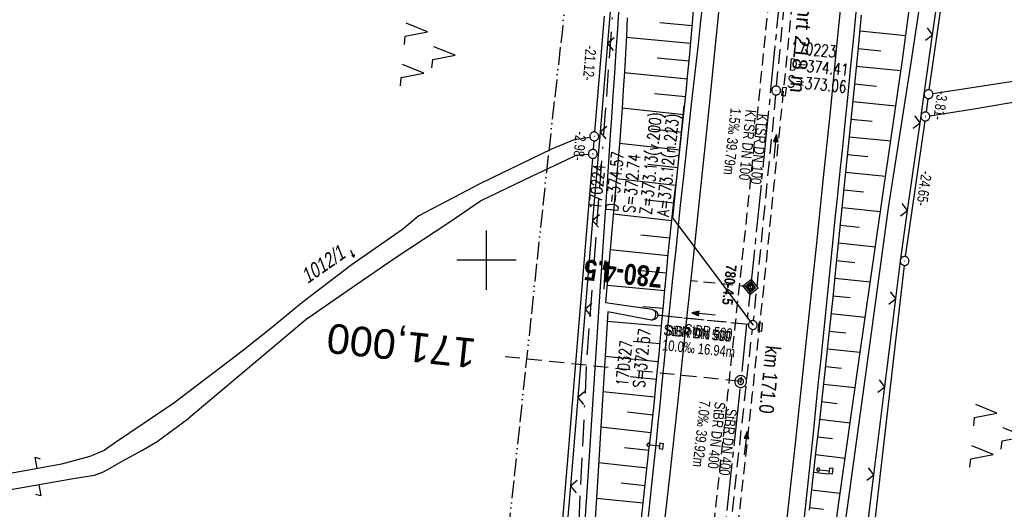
# Model space of a CAD drawing. Extents: x 509531 to 509917, y 454649 to 455599.
# Tile 15 of 26: x 509621 to 509787, y 455158 to 455241. Entities that reach past the tile are written whole.
import ezdxf
from ezdxf.enums import TextEntityAlignment as Align

# ---------------------------------------------------------------- set-up
doc = ezdxf.new("R2010")
doc.units = 0
doc.header["$LTSCALE"] = 10
doc.header["$MEASUREMENT"] = 0
for name, pattern in [('ACAD_ISO13W100', [36, 12, -3, 12, -3, 0, -3, 0, -3]), ('ACAD_ISO16W100', [73, 15, -6.5, 15, -6.5, 15, -7, 1, -7]), ('ACHSE', [5.5, 4, -0.5, 0.5, -0.5]), ('AUSGEZOGEN', [0]), ('LT00', [0]), ('LT03', [0.5, 0.3, -0.2]), ('LT11', [0.3, 0.2, -0.1]), ('LT12', [0.4, 0.3, -0.1]), ('LT17', [0.15, 0.1, -0.05]), ('STRICHLINIE2', [0.375, 0.25, -0.125])]:
    doc.linetypes.add(name, pattern=pattern)
doc.layers.get('0').update_dxf_attribs({"linetype": 'LT00'})
for name, color, linetype in [('--EK_FBR', 1, 'LT00'), ('--EK_Halt-Pfeil', 4, 'LT00'), ('--EK_Haltung', 7, 'STRICHLINIE2'), ('--EK_Haltung-Text', 140, 'LT00'), ('--EK_Schacht-Text', 5, 'LT00'), ('--EK_ST-93-1', 30, 'LT17'), ('--EK_STATIONSZEICHEN', 19, 'LT00'), ('--EK_STATIONSZEICHEN_NR', 19, 'LT17'), ('--EL_DFK_AB_L', 21, 'LT00'), ('--EL_DFK_AB_P', 7, 'LT00'), ('--EL_Halt-Pfeil', 4, 'LT00'), ('--EL_Haltung', 182, 'STRICHLINIE2'), ('--EL_Haltung-Text', 182, 'LT00'), ('-AX-093', 35, 'ACHSE'), ('-ST-93-1', 250, 'LT00'), ('-ST-93-5', 250, 'LT00'), ('-STATIONSZEICHEN', 19, 'LT00'), ('-STATIONZEICHEN_NR', 19, 'LT00'), ('ABSTAND', 8, 'LT00'), ('BAB-KABEL', 220, 'ACAD_ISO16W100'), ('DFK_AB_L', 21, 'LT00'), ('DFK_AB_P', 7, 'LT00'), ('DFK_FLUR_NR', 250, 'LT00'), ('DFK_FLURNR_PFEIL', 250, 'LT00'), ('DFK_KATASTER', 250, 'LT00'), ('DFK_NUTZUNG', 250, 'LT00'), ('DL', 182, 'LT12'), ('DL_PFEIL', 201, 'LT00'), ('DL_TEXT', 182, 'LT00'), ('GASLTG', 250, 'ACAD_ISO13W100'), ('MITTELSTREIFEN-Ü_LINIE', 250, 'LT11'), ('MITTELSTREIFEN-Ü_TEXT', 11, 'LT03'), ('PFEIL', 140, 'AUSGEZOGEN'), ('V116_AFBR_BAB', 250, 'LT00'), ('V116_BOESCH', 250, 'LT00'), ('V116_BOSCHUNG', 250, 'LT00'), ('V116_GRABEN', 250, 'LT00'), ('V116_KA_PRUF', 182, 'LT00'), ('V116_LD_MARK', 250, 'LT00'), ('V116_RASTER', 250, 'LT00'), ('V116_SCHILD_K', 1, 'LT00'), ('V116_SINKK', 182, 'LT00'), ('V116_UK_DURCH', 182, 'LT00'), ('V116_ZAUN', 40, 'LT00')]:
    doc.layers.add(name, color=color, linetype=linetype)
doc.styles.add('Arial', font='ARIAL.TTF')
doc.styles.add('Arial Fett', font='txt', dxfattribs={"width": 0.8})
doc.styles.add('Beschrift', font='ARIAL.TTF')
doc.styles.add('Haltungsbeschriftung', font='ARIAL.TTF', dxfattribs={"width": 0.75})
doc.styles.add('Knoten', font='ARIALBD.TTF', dxfattribs={"width": 0.8, "height": 1.8})
doc.styles.add('schachtbeschriftung', font='romans.shx', dxfattribs={"width": 0.75, "height": 2})
doc.styles.get("Standard").update_dxf_attribs({"font": 'ARIAL.TTF'})

# ---------------------------------------------------------------- blocks, each defined once
blk = doc.blocks.new('SYMB7052')
at = {"color": 0, "linetype": 'ByBlock'}
blk.add_lwpolyline([(0, 0), (0, 0.196), (0.076, 0.156)], dxfattribs=at)
blk = doc.blocks.new('SYMB7060')
at = {"color": 0, "linetype": 'ByBlock'}
for p, q in [((-0.26, 0), (0, 0)), ((-0.08, 0.045), (0, 0)), ((0, 0), (-0.08, -0.045))]:
    blk.add_line(p, q, dxfattribs=at)
blk = doc.blocks.new('SYMB0003')
at = {"color": 0, "linetype": 'ByBlock'}
for p, q in [((-0.015712, 0), (0.010166, 0.012015)), ((0, -0.021257), (-0.015712, 0)), ((0.010166, 0.012015), (0, -0.021257))]:
    blk.add_line(p, q, dxfattribs=at)
for points in [[(-0.031395, 0.499013), (-0.093691, 0.491144), (-0.154509, 0.475528), (-0.21289, 0.452414), (-0.267913, 0.422164), (-0.318712, 0.385257), (-0.364484, 0.342274), (-0.404509, 0.293893), (-0.438154, 0.240877), (-0.464888, 0.184062), (-0.484292, 0.124345), (-0.496058, 0.062667), (-0.5, 0)], [(-0.5, 0), (-0.496058, -0.062667), (-0.484292, -0.124345), (-0.464888, -0.184062), (-0.438154, -0.240877), (-0.404509, -0.293893), (-0.364485, -0.342274), (-0.318712, -0.385257), (-0.267914, -0.422164), (-0.21289, -0.452414), (-0.154509, -0.475529), (-0.093691, -0.491144), (-0.031395, -0.499014), (0.031395, -0.499014)], [(0.5, 0), (0.496057, 0.062667), (0.484292, 0.124345), (0.464888, 0.184062), (0.438153, 0.240877), (0.404509, 0.293893), (0.364484, 0.342274), (0.318712, 0.385257), (0.267913, 0.422164), (0.21289, 0.452414), (0.154509, 0.475528), (0.093691, 0.491144), (0.031395, 0.499013), (-0.031395, 0.499013)], [(0.031395, -0.499014), (0.093691, -0.491144), (0.154509, -0.475529), (0.21289, -0.452414), (0.267914, -0.422164), (0.318712, -0.385257), (0.364485, -0.342274), (0.404509, -0.293893), (0.438154, -0.240877), (0.464889, -0.184062), (0.484292, -0.124345), (0.496058, -0.062667), (0.5, 0)]]:
    blk.add_lwpolyline(points, dxfattribs=at)
blk = doc.blocks.new('SYMB7221')
at = {"color": 0, "linetype": 'ByBlock'}
for p, q in [((0, 0.435), (-0.11, 0.065)), ((0.11, 0.065), (0, 0.435)), ((0.25, 0.065), (0.11, 0.065)), ((-0.35, -0.065), (-0.46, -0.435)), ((0.35, -0.065), (0.24, -0.435))]:
    blk.add_line(p, q, dxfattribs=at)
for points in [[(-0.1, -0.435), (-0.24, -0.435), (-0.35, -0.065)], [(0.6, -0.435), (0.46, -0.435), (0.35, -0.065)]]:
    blk.add_lwpolyline(points, dxfattribs=at)
blk = doc.blocks.new('Pfreil3')
at = {"layer": 'PFEIL'}
blk.add_hatch(color=256, dxfattribs=at).paths.add_polyline_path([(-1.55, 0.27), (-1.55, -0.27), (0, 0)])
for p, q in [((-1.55, 0), (-4.83, 0)), ((-1.55, -0.27), (-1.55, 0.27)), ((-1.55, 0.27), (0, 0)), ((0, 0), (-1.55, -0.27))]:
    blk.add_line(p, q, dxfattribs=at)
blk = doc.blocks.new('SYMB0652')
at = {"color": 0, "linetype": 'ByBlock'}
blk.add_lwpolyline([(-0.15, -0.075), (0.15, -0.075), (0.15, 0.075), (-0.15, 0.075), (-0.15, -0.075)], dxfattribs=at)
blk = doc.blocks.new('SYMB1107')
at = {"color": 0, "linetype": 'ByBlock'}
for points in [[(-0.2, 0), (-0.196157, 0.039018), (-0.184776, 0.076537), (-0.166294, 0.111114), (-0.141421, 0.141421), (-0.111114, 0.166294), (-0.076537, 0.184776), (-0.039018, 0.196157), (0, 0.2)], [(0, 0.2), (0.039018, 0.196157), (0.076537, 0.184776), (0.111114, 0.166294), (0.141421, 0.141421), (0.166294, 0.111114), (0.184776, 0.076537), (0.196157, 0.039018), (0.2, 0)]]:
    blk.add_lwpolyline(points, dxfattribs=at)
blk = doc.blocks.new('SYMB1263')
at = {"color": 0, "linetype": 'ByBlock'}
for p, q in [((0.014231, 0.098982), (-0.014231, 0.098982)), ((-0.014231, -0.098982), (0.014232, -0.098982))]:
    blk.add_line(p, q, dxfattribs=at)
for points in [[(0, 0.1), (0, 0.75), (0.18, 0.75), (0.18, 1), (-0.18, 1), (-0.18, 0.75), (0, 0.75)], [(-0.014231, 0.098982), (-0.041542, 0.090963), (-0.065486, 0.075575), (-0.084125, 0.054064), (-0.095949, 0.028173), (-0.1, 0)], [(-0.1, 0), (-0.095949, -0.028173), (-0.084125, -0.054064), (-0.065486, -0.075575), (-0.041541, -0.090963), (-0.014231, -0.098982)], [(0.1, 0), (0.095949, 0.028173), (0.084125, 0.054064), (0.065486, 0.075575), (0.041541, 0.090963), (0.014231, 0.098982)], [(0.014232, -0.098982), (0.041542, -0.090963), (0.065486, -0.075575), (0.084125, -0.054064), (0.095949, -0.028173), (0.1, 0)]]:
    blk.add_lwpolyline(points, dxfattribs=at)
blk = doc.blocks.new('SYMB0024')
at = {"color": 0, "linetype": 'ByBlock'}
for p, q in [((-0.5, 0.5), (0, 0)), ((0, 0), (0.5, 0.5))]:
    blk.add_line(p, q, dxfattribs=at)
blk = doc.blocks.new('SYMB0070')
at = {"color": 0, "linetype": 'ByBlock'}
for p, q in [((-0.5, 0), (0.2, 0)), ((0.5, 0), (0.2, 0.1)), ((0.2, 0.1), (0.2, 0)), ((0.468, 0), (0.21, 0.086)), ((0.21, 0.086), (0.21, -0.086)), ((0.21, -0.086), (0.468, 0)), ((0.22, -0.072), (0.437, 0)), ((0.23, -0.058), (0.405, 0)), ((0.24, -0.045), (0.374, 0)), ((0.342, 0), (0.25, 0.031)), ((0.25, 0.031), (0.25, -0.031)), ((0.25, -0.031), (0.342, 0)), ((0.26, -0.017), (0.31, 0)), ((0.27, -0.003), (0.279, 0))]:
    blk.add_line(p, q, dxfattribs=at)
for points in [[(0.2, 0), (0.2, -0.1), (0.5, 0)], [(0.437, 0), (0.22, 0.072), (0.22, -0.072)], [(0.405, 0), (0.23, 0.058), (0.23, -0.058)], [(0.374, 0), (0.24, 0.045), (0.24, -0.045)], [(0.31, 0), (0.26, 0.017), (0.26, -0.017)], [(0.279, 0), (0.27, 0.003), (0.27, -0.003)]]:
    blk.add_lwpolyline(points, dxfattribs=at)
blk = doc.blocks.new('SYMB2')
at = {"color": 0, "linetype": 'ByBlock', "flags": 128}
for points in [[(-0.031395, 0.499013), (-0.093691, 0.491144), (-0.154509, 0.475528), (-0.21289, 0.452414), (-0.267913, 0.422164), (-0.318712, 0.385257), (-0.364484, 0.342274), (-0.404509, 0.293893), (-0.438154, 0.240877), (-0.464888, 0.184062), (-0.484292, 0.124345), (-0.496058, 0.062667), (-0.5, 0)], [(-0.5, 0), (-0.496058, -0.062667), (-0.484292, -0.124345), (-0.464888, -0.184062), (-0.438154, -0.240877), (-0.404509, -0.293893), (-0.364485, -0.342274), (-0.318712, -0.385257), (-0.267914, -0.422164), (-0.21289, -0.452414), (-0.154509, -0.475529), (-0.093691, -0.491144), (-0.031395, -0.499014), (0.031395, -0.499014)], [(0.5, 0), (0.496057, 0.062667), (0.484292, 0.124345), (0.464888, 0.184062), (0.438153, 0.240877), (0.404509, 0.293893), (0.364484, 0.342274), (0.318712, 0.385257), (0.267913, 0.422164), (0.21289, 0.452414), (0.154509, 0.475528), (0.093691, 0.491144), (0.031395, 0.499013), (-0.031395, 0.499013)], [(0.031395, -0.499014), (0.093691, -0.491144), (0.154509, -0.475529), (0.21289, -0.452414), (0.267914, -0.422164), (0.318712, -0.385257), (0.364485, -0.342274), (0.404509, -0.293893), (0.438154, -0.240877), (0.464889, -0.184062), (0.484292, -0.124345), (0.496058, -0.062667), (0.5, 0)]]:
    blk.add_lwpolyline(points, dxfattribs=at)
blk = doc.blocks.new('Netzknoten_SYMB')
at = {"flags": 128}
blk.add_lwpolyline([(0, -0.86), (0.86, 0), (0, 0.86), (-0.86, 0)], close=True, dxfattribs=at)
blk.add_circle((0, 0), 0.36)

msp = doc.modelspace()

# ---------------------------------------------------------------- linework, layer by layer
at = {"layer": '--EK_FBR'}
for points in [[(509727.36, 455156.69), (509727.71, 455159.92), (509728.06, 455163.16), (509728.38, 455166.26), (509728.7, 455169.36), (509729.01, 455172.46), (509729.33, 455175.56), (509729.64, 455178.67), (509730.25, 455184.72), (509730.87, 455190.77), (509731.49, 455196.83), (509732.12, 455202.88), (509732.73, 455208.74), (509733.36, 455214.61), (509734, 455220.47), (509734.64, 455226.33), (509735.02, 455229.71), (509735.4, 455233.08), (509735.78, 455236.46), (509736.15, 455239.83), (509736.52, 455243.21)], [(509762.46, 455242.5), (509761.98, 455237.65), (509761.51, 455232.8), (509761.02, 455227.95), (509760.53, 455223.1), (509760.12, 455219.07), (509759.7, 455215.03), (509759.28, 455211), (509758.86, 455206.97), (509758.45, 455202.94), (509758.03, 455198.91), (509757.63, 455195.01), (509757.24, 455191.11), (509756.84, 455187.21), (509756.45, 455183.32), (509756.05, 455179.42), (509755.65, 455175.52), (509755.16, 455170.79), (509754.65, 455166.06), (509754.14, 455161.33), (509753.63, 455156.6)]]:
    msp.add_lwpolyline(points, dxfattribs=at)
at = {"layer": '--EK_Haltung'}
for p, q in [((509748.99, 455229.39), (509752.67, 455267.44)), ((509748.84, 455227.89), (509745.07, 455189.79)), ((509744.25, 455189.12), (509728.88, 455190.66)), ((509740.72, 455150.11), (509744.91, 455188.3))]:
    msp.add_line(p, q, dxfattribs=at)
at = {"layer": '--EK_Schacht-Text', "flags": 128}
msp.add_lwpolyline([(509733.32, 455226.11), (509731.41, 455207.15), (509744.96, 455189.04)], dxfattribs=at)
at = {"layer": '--EK_ST-93-1', "ltscale": 2.5}
msp.add_line((509742.93, 455179.49), (509703.15, 455183.67), dxfattribs=at)
at = {"layer": '--EK_STATIONSZEICHEN_NR', "ltscale": 2}
msp.add_line((509744.6, 455195.45), (509734.66, 455196.5), dxfattribs=at)
at = {"layer": '--EL_DFK_AB_L'}
for p, q in [((509774.78, 455228.76), (509781.15, 455273.14)), ((509719.89, 455241.2), (509718.26, 455221.65)), ((509774.56, 455227.28), (509774.24, 455224.99)), ((509774.02, 455223.51), (509770.73, 455200.59)), ((509718.14, 455220.15), (509718.01, 455218.68)), ((509717.89, 455217.18), (509702.66, 455033.81)), ((509770.54, 455199.1), (509750.12, 455020.68))]:
    msp.add_line(p, q, dxfattribs=at)
at = {"layer": '--EL_Haltung'}
for p, q in [((509748.99, 455229.39), (509752.67, 455267.44)), ((509748.84, 455227.89), (509745.07, 455189.79)), ((509744.25, 455189.12), (509728.88, 455190.66)), ((509740.72, 455150.11), (509744.91, 455188.3))]:
    msp.add_line(p, q, dxfattribs=at)
at = {"layer": '-AX-093', "ltscale": 0.2}
msp.add_lwpolyline([(509749.79, 455247.12), (509747.48, 455223.61), (509745.09, 455200.1), (509742.62, 455176.59), (509740.08, 455153.1), (509737.45, 455129.62), (509734.74, 455106.14), (509731.96, 455082.68), (509729.09, 455059.22), (509726.15, 455035.77), (509723.12, 455012.34), (509720.02, 454988.91), (509716.84, 454965.5), (509713.57, 454942.09), (509710.23, 454918.7), (509706.81, 454895.32), (509703.31, 454871.95), (509699.73, 454848.59)], dxfattribs=at)
at = {"layer": 'BAB-KABEL', "ltscale": 0.03, "flags": 128}
msp.add_lwpolyline([(509744.43, 455587.15), (509744.88, 455574.42), (509745.02, 455570.73), (509745.41, 455559.94), (509746.46, 455539.74), (509746.86, 455517.32), (509747.25, 455499.24), (509747.25, 455483.3), (509746.99, 455479.09), (509746.07, 455473.11), (509741.72, 455446.59), (509735.26, 455405.83), (509727.75, 455362.59), (509727.09, 455349.48), (509725.64, 455318.87), (509724.57, 455296.05), (509722.06, 455252.91), (509719.95, 455223.63), (509716.98, 455184.52), (509714.99, 455143.77), (509710.81, 455095.31), (509707.54, 455064.12), (509704.45, 455036.72), (509702.1, 455030.39), (509690.68, 455027.12), (509685.78, 455001.29), (509698.68, 454988.55), (509687.3, 454943.02), (509685.24, 454936.13), (509682.28, 454911.56), (509678.85, 454889.21), (509677.03, 454864.13), (509675.21, 454842.29), (509675.21, 454838.88), (509674.58, 454831.13), (509663.94, 454792.59), (509656.04, 454760.97), (509649.8, 454731.91), (509645.39, 454711.52), (509640.68, 454673.99), (509632.77, 454668.85)], dxfattribs=at)
at = {"layer": 'DFK_AB_L'}
for p, q in [((509774.78, 455228.76), (509781.15, 455273.14)), ((509719.89, 455241.2), (509718.26, 455221.65)), ((509774.56, 455227.28), (509774.24, 455224.99)), ((509774.02, 455223.51), (509770.73, 455200.59)), ((509718.14, 455220.15), (509718.01, 455218.68)), ((509717.89, 455217.18), (509702.66, 455033.81)), ((509770.54, 455199.1), (509750.12, 455020.68))]:
    msp.add_line(p, q, dxfattribs=at)
at = {"layer": 'DFK_KATASTER'}
for p, q in [((509775.41, 455228.13), (509790.45, 455230.42)), ((509781.98, 455225.48), (509792.25, 455227.23)), ((509774.87, 455224.37), (509781.98, 455225.48)), ((509714.9, 455220.38), (509710.97, 455218.74)), ((509714.9, 455220.38), (509717.46, 455220.78)), ((509710.97, 455218.74), (509698.96, 455212.91)), ((509713.51, 455216.95), (509715.15, 455217.74)), ((509715.15, 455217.74), (509717.2, 455217.88)), ((509707.68, 455214.2), (509713.51, 455216.95)), ((509698.96, 455212.91), (509688.59, 455207.47)), ((509698.96, 455210.02), (509707.68, 455214.2)), ((509693.78, 455206.48), (509698.96, 455210.02)), ((509684.76, 455200.49), (509693.78, 455206.48)), ((509688.59, 455207.47), (509685.8, 455205.18)), ((509685.8, 455205.18), (509677.33, 455199.25)), ((509678.08, 455195.96), (509684.76, 455200.49)), ((509677.33, 455199.25), (509668.81, 455192.77)), ((509669.86, 455190.22), (509678.08, 455195.96)), ((509668.81, 455192.77), (509663.88, 455188.73)), ((509669.86, 455190.22), (509649.73, 455173.28)), ((509663.88, 455188.73), (509658.94, 455184.79)), ((509658.94, 455184.79), (509647.18, 455175.82)), ((509647.18, 455175.82), (509637.17, 455169.09)), ((509644.39, 455169.34), (509649.73, 455173.28)), ((509635.42, 455167.84), (509632.98, 455166.84)), ((509637.17, 455169.09), (509635.42, 455167.84)), ((509638.47, 455166.05), (509641.75, 455167.85)), ((509641.75, 455167.85), (509644.39, 455169.34)), ((509632.98, 455166.84), (509628.2, 455165.55)), ((509628.2, 455165.55), (509613.79, 455162.89)), ((509635.43, 455164.31), (509638.47, 455166.05)), ((509617.33, 455160.86), (509630.49, 455163.16)), ((509630.49, 455163.16), (509633.78, 455163.66)), ((509633.78, 455163.66), (509635.43, 455164.31))]:
    msp.add_line(p, q, dxfattribs=at)
at = {"layer": 'DL'}
msp.add_line((509744.25, 455189.12), (509728.88, 455190.66), dxfattribs=at)
at = {"layer": 'GASLTG', "ltscale": 0.025, "flags": 128}
msp.add_lwpolyline([(509732.41, 455588.47), (509731.56, 455550.22), (509730.86, 455531.77), (509729.98, 455496.07), (509729.82, 455473.79), (509723.14, 455402.32), (509719.99, 455370.23), (509719.32, 455359.34), (509718.22, 455346.92), (509717.58, 455329.18), (509717.03, 455313.89), (509716.01, 455279.64), (509715.62, 455261.05), (509714.41, 455253.67), (509713.55, 455245.77), (509712.75, 455238.46), (509710.11, 455214.89), (509700.77, 455126.62), (509692.79, 455066.17), (509691.9, 455059.06), (509688.48, 455033.75), (509683.04, 454993.78), (509674.83, 454936.52), (509667.27, 454889.45), (509660.75, 454850.41), (509657.9, 454839.06), (509646.1, 454798.18), (509643.65, 454788.35), (509640.96, 454775.41), (509638.39, 454763.73), (509630.01, 454722.15), (509625.52, 454700.41), (509623.56, 454684.93), (509621.45, 454670.09)], dxfattribs=at)
at = {"layer": 'MITTELSTREIFEN-Ü_LINIE', "flags": 128}
for points in [[(509758.29, 455366.36), (509757.83, 455360.62), (509757.37, 455354.88), (509756.91, 455349.14), (509756.44, 455343.4), (509755.8, 455335.68), (509755.15, 455327.96), (509754.49, 455320.24), (509754.08, 455315.44), (509753.67, 455310.64), (509753.26, 455305.84), (509752.85, 455301.05), (509752.43, 455296.25), (509752.1, 455292.34), (509751.76, 455288.44), (509751.43, 455284.53), (509751.09, 455280.63), (509750.75, 455276.72), (509750.4, 455272.82), (509749.96, 455268.02), (509749.52, 455263.22), (509749.07, 455258.42), (509748.6, 455253.62), (509748.14, 455248.82), (509747.55, 455242.87), (509746.96, 455236.93), (509746.36, 455230.98), (509745.75, 455225.04), (509745.26, 455220.24), (509744.77, 455215.44), (509744.27, 455210.64), (509743.77, 455205.85), (509743.26, 455201.05), (509742.84, 455197.12), (509742.42, 455193.19), (509742, 455189.27), (509741.57, 455185.34), (509741.15, 455181.41), (509740.73, 455177.49), (509740.46, 455174.89), (509740.19, 455172.29), (509739.92, 455169.69), (509739.64, 455167.1), (509739.36, 455164.5), (509739.07, 455161.91), (509738.78, 455159.33), (509738.49, 455156.76), (509738.19, 455154.19), (509737.89, 455151.61), (509737.59, 455149.04)], [(509762.46, 455365.97), (509761.84, 455358.41), (509761.23, 455350.86), (509760.61, 455343.3), (509760.14, 455337.5), (509759.66, 455331.69), (509759.17, 455325.89), (509758.69, 455320.08), (509758.28, 455315.28), (509757.87, 455310.47), (509757.45, 455305.67), (509757.02, 455300.87), (509756.58, 455296.07), (509756.23, 455292.22), (509755.87, 455288.37), (509755.5, 455284.52), (509755.14, 455280.68), (509754.77, 455276.83), (509754.41, 455272.98), (509754.02, 455268.89), (509753.64, 455264.8), (509753.26, 455260.72), (509752.88, 455256.63), (509752.49, 455252.54), (509752.1, 455248.45), (509751.72, 455244.53), (509751.33, 455240.6), (509750.94, 455236.68), (509750.55, 455232.75), (509750.15, 455228.83), (509749.76, 455224.9), (509749.36, 455220.87), (509748.96, 455216.85), (509748.55, 455212.82), (509748.15, 455208.79), (509747.74, 455204.76), (509747.33, 455200.73), (509746.85, 455196.01), (509746.35, 455191.28), (509745.85, 455186.55), (509745.35, 455181.83), (509744.84, 455177.1), (509744.42, 455173.18), (509744, 455169.26), (509743.58, 455165.33), (509743.15, 455161.41), (509742.79, 455158.15), (509742.42, 455154.9), (509742.06, 455151.64), (509741.69, 455148.39)]]:
    msp.add_lwpolyline(points, dxfattribs=at)
at = {"layer": 'V116_AFBR_BAB'}
for points in [[(509727.36, 455156.69), (509727.71, 455159.92), (509728.06, 455163.16), (509728.38, 455166.26), (509728.7, 455169.36), (509729.01, 455172.46), (509729.33, 455175.56), (509729.64, 455178.67), (509730.25, 455184.72), (509730.87, 455190.77), (509731.49, 455196.83), (509732.12, 455202.88), (509732.73, 455208.74), (509733.36, 455214.61), (509734, 455220.47), (509734.64, 455226.33), (509735.02, 455229.71), (509735.4, 455233.08), (509735.78, 455236.46), (509736.15, 455239.83), (509736.52, 455243.21)], [(509762.46, 455242.5), (509761.98, 455237.65), (509761.51, 455232.8), (509761.02, 455227.95), (509760.53, 455223.1), (509760.12, 455219.07), (509759.7, 455215.03), (509759.28, 455211), (509758.86, 455206.97), (509758.45, 455202.94), (509758.03, 455198.91), (509757.63, 455195.01), (509757.24, 455191.11), (509756.84, 455187.21), (509756.45, 455183.32), (509756.05, 455179.42), (509755.65, 455175.52), (509755.16, 455170.79), (509754.65, 455166.06), (509754.14, 455161.33), (509753.63, 455156.6)]]:
    msp.add_lwpolyline(points, dxfattribs=at)
at = {"layer": 'V116_BOESCH'}
for points in [[(509726.13, 455155.84), (509726.53, 455159.5), (509726.92, 455163.15), (509727.21, 455165.75), (509727.5, 455168.35), (509727.79, 455170.95), (509728.07, 455173.55), (509728.35, 455176.15), (509728.62, 455178.76), (509728.88, 455181.47), (509729.14, 455184.18), (509729.39, 455186.89), (509729.64, 455189.6), (509729.89, 455192.31), (509730.13, 455195.02), (509730.39, 455197.74), (509730.65, 455200.45), (509730.93, 455203.16), (509731.2, 455205.73), (509731.48, 455208.31), (509731.78, 455210.89), (509732.07, 455213.46), (509732.37, 455216.04), (509732.66, 455218.61), (509732.95, 455221.19), (509733.24, 455223.77), (509733.51, 455226.35), (509733.77, 455228.97), (509734.02, 455231.59), (509734.26, 455234.22), (509734.5, 455236.84), (509734.73, 455239.47), (509734.96, 455242.09)], [(509763.3, 455241.35), (509762.7, 455235.26), (509762.1, 455229.16), (509761.49, 455223.07), (509760.27, 455211.01), (509759.02, 455198.96), (509758.54, 455194.26), (509758.04, 455189.57), (509757.54, 455184.88), (509757.03, 455180.19), (509756.51, 455175.5), (509756.11, 455171.95), (509755.71, 455168.4), (509755.3, 455164.86), (509754.89, 455161.31), (509754.48, 455157.77)]]:
    msp.add_lwpolyline(points, dxfattribs=at)
at = {"layer": 'V116_BOSCHUNG'}
for p, q in [((509734.74, 455239.57), (509729.25, 455240.07)), ((509763.04, 455238.71), (509770.83, 455237.96)), ((509734.48, 455236.58), (509723.6, 455237.57)), ((509762.75, 455235.73), (509766.59, 455235.36)), ((509734.21, 455233.58), (509728.82, 455234.08)), ((509762.45, 455232.74), (509770.01, 455232.01)), ((509733.93, 455230.58), (509723.27, 455231.6)), ((509762.15, 455229.76), (509765.87, 455229.4)), ((509733.63, 455227.57), (509728.36, 455228.1)), ((509761.86, 455226.77), (509769.15, 455226.07)), ((509733.32, 455224.56), (509722.9, 455225.66)), ((509761.56, 455223.79), (509765.14, 455223.44)), ((509733, 455221.56), (509727.84, 455222.12)), ((509732.66, 455218.56), (509722.46, 455219.71)), ((509761.26, 455220.8), (509768.28, 455220.12)), ((509760.96, 455217.82), (509764.4, 455217.48)), ((509732.32, 455215.58), (509727.26, 455216.15)), ((509760.66, 455214.84), (509767.41, 455214.17)), ((509731.97, 455212.6), (509721.95, 455213.73)), ((509760.35, 455211.87), (509763.67, 455211.53)), ((509731.63, 455209.62), (509726.66, 455210.18)), ((509760.05, 455208.9), (509766.55, 455208.2)), ((509731.3, 455206.65), (509721.42, 455207.73)), ((509759.74, 455205.91), (509762.93, 455205.57)), ((509730.98, 455203.69), (509726.07, 455204.21)), ((509759.44, 455202.93), (509765.69, 455202.26)), ((509730.68, 455200.73), (509720.89, 455201.71)), ((509759.13, 455199.95), (509762.19, 455199.62)), ((509730.39, 455197.77), (509725.51, 455198.23)), ((509758.82, 455196.96), (509764.82, 455196.32)), ((509730.11, 455194.8), (509720.37, 455195.69)), ((509758.51, 455193.98), (509761.45, 455193.66)), ((509729.84, 455191.82), (509726.39, 455192.13)), ((509729.57, 455188.84), (509720.4, 455189.65)), ((509758.19, 455190.99), (509763.96, 455190.38)), ((509757.88, 455188.01), (509760.7, 455187.71)), ((509729.3, 455185.84), (509724.76, 455186.25)), ((509757.56, 455185.03), (509763.1, 455184.44)), ((509729.02, 455182.84), (509720.03, 455183.69)), ((509757.24, 455182.05), (509759.96, 455181.75)), ((509728.72, 455179.83), (509724.29, 455180.27)), ((509756.91, 455179.06), (509762.26, 455178.49)), ((509728.42, 455176.83), (509719.66, 455177.73)), ((509756.58, 455176.09), (509759.21, 455175.8)), ((509728.1, 455173.82), (509723.79, 455174.29)), ((509756.25, 455173.12), (509761.42, 455172.53)), ((509727.77, 455170.83), (509719.29, 455171.77)), ((509755.91, 455170.15), (509758.45, 455169.85)), ((509727.44, 455167.84), (509723.28, 455168.31)), ((509755.57, 455167.17), (509760.58, 455166.57)), ((509727.11, 455164.87), (509718.92, 455165.78)), ((509755.22, 455164.19), (509757.69, 455163.9)), ((509726.79, 455161.9), (509722.76, 455162.33)), ((509754.88, 455161.21), (509759.74, 455160.63)), ((509726.46, 455158.92), (509718.55, 455159.76)), ((509754.54, 455158.23), (509756.93, 455157.94))]:
    msp.add_line(p, q, dxfattribs=at)
at = {"layer": 'V116_GRABEN'}
for points in [[(509752.44, 455111.34), (509755.64, 455130.42), (509759.46, 455158.66), (509762.99, 455183.67), (509766.67, 455209.03), (509770.27, 455233.79), (509773.55, 455258.35)], [(509775.37, 455257.97), (509771.69, 455233.34), (509767.84, 455208.81), (509764.36, 455183.14), (509760.92, 455158.19), (509756.82, 455130.18), (509754.05, 455110.85)], [(509715.12, 455093.42), (509715.04, 455102.14), (509715.02, 455110.86), (509715.06, 455119.58), (509715.17, 455128.3), (509715.35, 455137.01), (509717.13, 455162.56), (509718.98, 455191.31), (509720.65, 455216.59), (509720.9, 455220.33), (509721.16, 455224.08), (509721.41, 455227.82), (509721.67, 455231.57), (509721.92, 455235.32), (509722.17, 455239.06), (509722.41, 455242.81)], [(509723.78, 455240.91), (509723.62, 455237.86), (509723.45, 455234.82), (509723.28, 455231.77), (509723.09, 455228.73), (509722.9, 455225.68), (509722.68, 455222.64), (509722.45, 455219.6), (509722.2, 455216.56), (509720.12, 455192.85), (509728, 455191.7), (509728.2, 455191.62), (509728.36, 455191.46), (509728.48, 455191.25), (509728.54, 455190.99), (509728.54, 455190.72), (509728.49, 455190.44), (509728.37, 455190.18), (509728.22, 455189.98), (509728.03, 455189.86), (509727.81, 455189.84), (509720.5, 455191.27), (509718.72, 455162.47), (509717.1, 455136.74)]]:
    msp.add_lwpolyline(points, dxfattribs=at)
at = {"layer": 'V116_LD_MARK'}
for points in [[(509739.96, 455249.71), (509738.73, 455237.38), (509737.47, 455225.04), (509736.2, 455212.71), (509734.9, 455200.38), (509733.58, 455188.05), (509732.24, 455175.72), (509730.89, 455163.4), (509729.51, 455151.08), (509728.12, 455138.76), (509726.71, 455126.44), (509725.37, 455114.82), (509724.01, 455103.19), (509722.63, 455091.58), (509721.24, 455079.96), (509719.83, 455068.34), (509718.4, 455056.73)], [(509760.23, 455247.25), (509759.14, 455236.15), (509758.03, 455225.04), (509756.89, 455213.94), (509755.74, 455202.84), (509754.57, 455191.74), (509753.39, 455180.65), (509752.18, 455169.55), (509750.96, 455158.46), (509749.72, 455147.37), (509748, 455132.11), (509746.24, 455116.86), (509744.46, 455101.61), (509742.65, 455086.37), (509740.8, 455071.12), (509738.93, 455055.89)]]:
    msp.add_lwpolyline(points, dxfattribs=at)
at = {"layer": 'V116_RASTER'}
for p, q in [((509700, 455195), (509700, 455205)), ((509705, 455200), (509695, 455200))]:
    msp.add_line(p, q, dxfattribs=at)
at = {"layer": 'V116_ZAUN'}
for p, q in [((509775.36, 455238.05), (509777.47, 455252.91)), ((509773.25, 455223.2), (509775.36, 455238.05)), ((509720.44, 455236.56), (509719.18, 455221.62)), ((509771.13, 455208.35), (509773.25, 455223.2)), ((509719.18, 455221.62), (509717.93, 455206.67)), ((509717.93, 455206.67), (509716.68, 455191.72)), ((509767.28, 455178.6), (509769.13, 455193.49)), ((509716.68, 455191.72), (509715.43, 455176.77)), ((509765.42, 455163.72), (509767.28, 455178.6)), ((509715.43, 455176.77), (509714.17, 455161.83)), ((509763.57, 455148.83), (509765.42, 455163.72)), ((509714.17, 455161.83), (509712.92, 455146.88))]:
    msp.add_line(p, q, dxfattribs=at)
for points in [[(509721.34, 455251.54), (509720.9, 455242.03), (509720.44, 455236.56)], [(509769.13, 455193.49), (509769.92, 455199.82), (509771.13, 455208.35)]]:
    msp.add_lwpolyline(points, dxfattribs=at)

# ---------------------------------------------------------------- block references
at = {"layer": '--EK_Halt-Pfeil', "yscale": 4, "zscale": 4}
for p, xscale, rotation in [((509748.81, 455219.21), 3.999999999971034, 84.47787000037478), ((509736.66, 455190.88), 4.000000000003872, 174.2575200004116), ((509743.81, 455169.09), 4.000000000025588, 83.74684000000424)]:
    msp.add_blockref('SYMB0070', p, dxfattribs=dict(at, xscale=xscale, rotation=rotation))
at = {"layer": '--EK_STATIONSZEICHEN', "linetype": 'Continuous', "lineweight": 0, "xscale": 1.49999999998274, "yscale": 1.5, "zscale": 1.5, "rotation": 173.9893164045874}
msp.add_blockref('Netzknoten_SYMB', (509744.6, 455195.45), dxfattribs=at)
at = {"layer": '--EL_DFK_AB_P', "xscale": 1.500000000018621, "yscale": 1.5, "zscale": 1.5, "rotation": 264.7377099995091}
for p in [(509774.67, 455228.02), (509774.13, 455224.25), (509718.2, 455220.9), (509717.95, 455217.93), (509770.62, 455199.85)]:
    msp.add_blockref('SYMB0003', p, dxfattribs=at)
at = {"layer": '--EL_Halt-Pfeil', "yscale": 4, "zscale": 4}
for p, xscale, rotation in [((509748.81, 455219.21), 3.999999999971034, 84.47787000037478), ((509736.66, 455190.88), 4.000000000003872, 174.2575200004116), ((509743.81, 455169.09), 4.000000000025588, 83.74684000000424)]:
    msp.add_blockref('SYMB0070', p, dxfattribs=dict(at, xscale=xscale, rotation=rotation))
at = {"layer": '-ST-93-1', "rotation": 274.1956499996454}
msp.add_blockref('SYMB2', (509742.93, 455179.49), dxfattribs=at)
at = {"layer": '-ST-93-5', "xscale": 1.999999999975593, "yscale": 2, "zscale": 2, "rotation": 274.1956499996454}
msp.add_blockref('SYMB2', (509742.93, 455179.49), dxfattribs=at)
at = {"layer": '-STATIONSZEICHEN', "linetype": 'Continuous', "lineweight": 0, "rotation": 173.9893164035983}
msp.add_blockref('Netzknoten_SYMB', (509744.6, 455195.45), dxfattribs=at)
at = {"layer": 'DFK_AB_P', "xscale": 1.500000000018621, "yscale": 1.5, "zscale": 1.5, "rotation": 264.7377099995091}
for p in [(509774.67, 455228.02), (509774.13, 455224.25), (509718.2, 455220.9), (509717.95, 455217.93), (509770.62, 455199.85)]:
    msp.add_blockref('SYMB0003', p, dxfattribs=at)
at = {"layer": 'DFK_FLURNR_PFEIL', "xscale": 5, "yscale": 5, "zscale": 5, "rotation": 296.565150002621}
msp.add_blockref('SYMB7060', (509677.6, 455200.5), dxfattribs=at)
at = {"layer": 'DFK_KATASTER', "xscale": 10, "yscale": 10, "zscale": 10}
for p, rotation in [((509624.11, 455164.79), 10.4501299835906), ((509624.35, 455162.09), 189.9063299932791)]:
    msp.add_blockref('SYMB7052', p, dxfattribs=dict(at, rotation=rotation))
at = {"layer": 'DFK_NUTZUNG', "xscale": 10.00000000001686, "yscale": 10, "zscale": 10, "rotation": 264.7377100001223}
for p in [(509690.36, 455235.01), (509786.54, 455170.61)]:
    msp.add_blockref('SYMB7221', p, dxfattribs=at)
at = {"layer": 'DL_PFEIL', "xscale": 4.000000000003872, "yscale": 4, "zscale": 4, "rotation": 174.2575200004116}
msp.add_blockref('SYMB0070', (509736.66, 455190.88), dxfattribs=at)
at = {"layer": 'PFEIL', "rotation": 86.63710085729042}
msp.add_blockref('Pfreil3', (509720.09, 455199.92), dxfattribs=at)
at = {"layer": 'V116_KA_PRUF', "xscale": 1.500000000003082, "yscale": 1.5, "zscale": 1.5, "rotation": 263.7512999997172}
for p in [(509748.92, 455228.64), (509744.99, 455189.04)]:
    msp.add_blockref('SYMB0003', p, dxfattribs=at)
at = {"layer": 'V116_SCHILD_K', "xscale": 2.500000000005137, "yscale": 2.5, "zscale": 2.5, "rotation": 263.7512999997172}
for p in [(509727.35, 455168.81), (509756.02, 455164.61)]:
    msp.add_blockref('SYMB1263', p, dxfattribs=at)
at = {"layer": 'V116_SINKK', "zscale": 4.5}
for p, xscale, yscale, rotation in [((509750.25, 455228.47), 4.500000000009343, 4.50000000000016, 264.2945426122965), ((509746.24, 455188.68), 4.500000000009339, 4.500000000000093, 263.9246866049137)]:
    msp.add_blockref('SYMB0652', p, dxfattribs=dict(at, xscale=xscale, yscale=yscale, rotation=rotation))
at = {"layer": 'V116_UK_DURCH', "xscale": 4.000000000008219, "yscale": 4, "zscale": 4, "rotation": 263.7512999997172}
msp.add_blockref('SYMB1107', (509728.13, 455190.74), dxfattribs=at)
at = {"layer": 'V116_ZAUN', "yscale": 2.099999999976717, "zscale": 2.1}
for p, xscale, rotation in [((509775.36, 455238.05), 2.099999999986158, 81.90449000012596), ((509720.44, 455236.56), 2.100000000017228, 265.2062100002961), ((509773.25, 455223.2), 2.099999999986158, 81.90449000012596), ((509719.18, 455221.62), 2.100000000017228, 265.2062100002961), ((509771.13, 455208.35), 2.099999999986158, 81.90449000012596), ((509717.93, 455206.67), 2.100000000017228, 265.2062100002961), ((509769.13, 455193.49), 2.100000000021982, 82.90148000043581), ((509716.68, 455191.72), 2.100000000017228, 265.2062100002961), ((509767.28, 455178.6), 2.100000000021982, 82.90148000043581), ((509715.43, 455176.77), 2.100000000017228, 265.2062100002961), ((509765.42, 455163.72), 2.100000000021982, 82.90148000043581), ((509714.17, 455161.83), 2.100000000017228, 265.2062100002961)]:
    msp.add_blockref('SYMB0024', p, dxfattribs=dict(at, xscale=xscale, rotation=rotation))

# ---------------------------------------------------------------- texts
at = {"layer": '--EK_Haltung-Text', "style": 'Haltungsbeschriftung', "width": 0.75}
for s, rotation, p in [('1.5‰ 39.79m', -96.2532, (509741.25, 455225.75)), ('KTSR DN 100', -95.5221, (509743.79, 455225.47)), ('StBR DN 500', -5.7425, (509729.83, 455187.34)), ('10.0‰ 16.94m', -5.7425, (509729.58, 455184.79)), ('7.0‰ 39.92m', -96.2532, (509736.04, 455176.4)), ('StBR DN 400', -96.2532, (509738.58, 455176.13))]:
    msp.add_text(s, height=1.8, rotation=rotation, dxfattribs=at).set_placement(p)
at = {"layer": '--EK_Schacht-Text', "style": 'schachtbeschriftung', "width": 0.75}
for s, rotation, p in [('170223', -5.5221, (509751.29, 455234.95)), ('D=374.41', -5.5221, (509751.01, 455232.08)), ('S=373.06', -5.5221, (509750.73, 455229.22)), ('Z=373.13(v.200)', 84.2575, (509727.88, 455207.6)), ('A=373.12(n.223)', 84.2575, (509730.75, 455207.31)), ('D=374.57', 84.2575, (509722.15, 455208.17)), ('S=372.74', 84.2575, (509725.02, 455207.88)), ('170224', 84.2575, (509719.29, 455208.46)), ('S=372.57', 84.2645, (509726.71, 455178.36)), ('170327', 84.2645, (509723.84, 455178.65))]:
    msp.add_text(s, height=2, rotation=rotation, dxfattribs=at).set_placement(p)
at = {"layer": '--EK_ST-93-1', "style": 'Beschrift'}
msp.add_text('171,000', height=5, rotation=-186.0667, dxfattribs=at).set_placement((509698.17, 455184.19), align=Align.MIDDLE_LEFT)
at = {"layer": '--EK_STATIONSZEICHEN_NR', "style": 'Knoten', "width": 0.8}
msp.add_text('780-4.5', height=3.5, rotation=174.0053, dxfattribs=at).set_placement((509729.69, 455197.02), align=Align.MIDDLE_LEFT)
at = {"layer": '--EL_Haltung-Text', "style": 'Haltungsbeschriftung', "width": 0.75}
for s, rotation, p in [('KTSR DN 100', -95.5221, (509745.75, 455224.79)), ('StBR DN 500', -5.7425, (509730.09, 455187.31)), ('StBR DN 400', -96.2532, (509740.52, 455174.98))]:
    msp.add_text(s, height=1.8, rotation=rotation, dxfattribs=at).set_placement(p)
at = {"layer": '-ST-93-5', "style": 'Arial Fett', "width": 0.8}
msp.add_text('km 171.0', height=2.5, rotation=-96.0683, dxfattribs=at).set_placement((509747.2, 455185.64))
at = {"layer": '-STATIONZEICHEN_NR', "style": 'Knoten', "width": 0.8}
msp.add_text('780-4.5', height=1.8, rotation=264.0053, dxfattribs=at).set_placement((509741.92, 455195.73), align=Align.TOP_CENTER)
at = {"layer": 'ABSTAND', "width": 0.75}
for s, rotation, p in [(' -21.12-', -94.7517, (509716.82, 455236.85)), (' -3.81-', -98.1521, (509776.23, 455229.18)), (' -2.98-', -94.8112, (509715.1, 455222.31)), (' -24.65-', -98.187, (509773.56, 455215.69))]:
    msp.add_text(s, height=1.8, rotation=rotation, dxfattribs=at).set_placement(p)
at = {"layer": 'DFK_FLUR_NR', "oblique": 13.754, "width": 0.75}
msp.add_text('1012/1', height=2.5, rotation=34.9373, dxfattribs=at).set_placement((509669.76, 455195.93))
at = {"layer": 'DL_TEXT', "style": 'Haltungsbeschriftung', "width": 0.75}
msp.add_text('StBR 500', height=1.8, rotation=-5.7425, dxfattribs=at).set_placement((509733.42, 455187.45))
at = {"layer": 'MITTELSTREIFEN-Ü_TEXT', "insert": (509755.34, 455272.62), "char_height": 2.5, "attachment_point": 7, "rotation": 264.6812, "style": 'Arial'}
msp.add_mtext('Mittelstreifenüberfahrt 218 m', dxfattribs=at)

doc.saveas('drawing.dxf')
